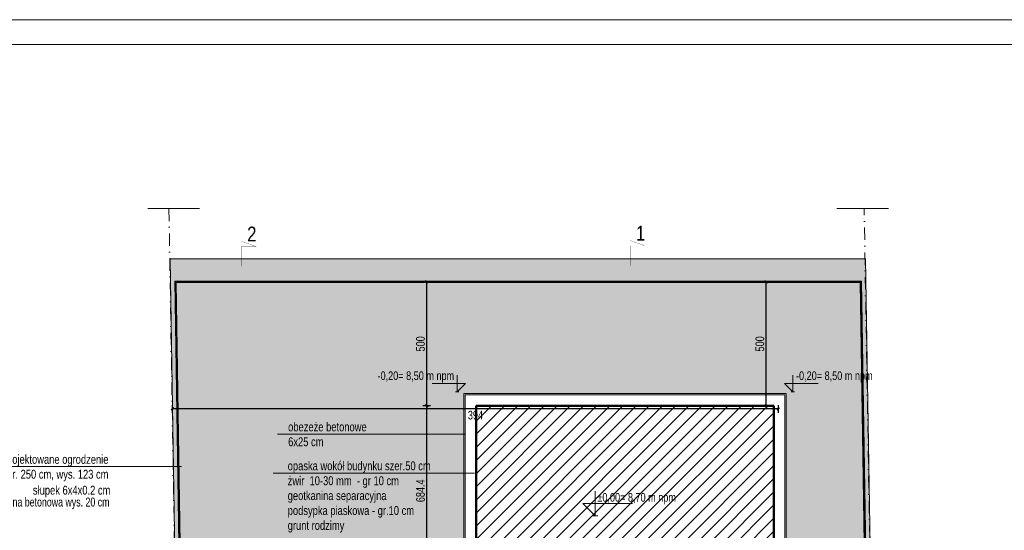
# Model space of a CAD drawing. Header units: inches. Extents: x 1156 to 71303, y -52654 to 51.
# Tile 101 of 151: x 59273 to 63242, y -42146 to -40088. Entities that reach past the tile are written whole.
import ezdxf

# ---------------------------------------------------------------- set-up
doc = ezdxf.new("R2010")
doc.units = ezdxf.units.IN
doc.header["$MEASUREMENT"] = 0
doc.linetypes.add('DASHDOT', pattern=[1, 0.5, -0.25, 0, -0.25])
doc.layers.get('0').update_dxf_attribs({"lineweight": 0})
doc.layers.get('Defpoints').update_dxf_attribs({"lineweight": 0})
for name, color, linetype, lineweight in [('--opisy', 7, 'Continuous', 0), ('p-- zero bud', 1, 'Continuous', 0), ('p--koty wysok.-teren', 7, 'Continuous', 0), ('p--linia przekroju I-AB', 116, 'Continuous', 40), ('p--obrzeże bet.', 252, 'Continuous', 0), ('p--szraf trawa', 104, 'Continuous', 0), ('p--wymiary-1-200', 7, 'Continuous', 0), ('p--wymiary-1-50', 5, 'Continuous', 0)]:
    doc.layers.add(name, color=color, linetype=linetype, lineweight=lineweight)
doc.styles.add('1-100', font='arial.ttf', dxfattribs={"width": 0.75, "height": 18})
doc.styles.add('1-200', font='arial.ttf', dxfattribs={"width": 0.75, "height": 35})
doc.styles.get("Standard").update_dxf_attribs({"font": 'arial.ttf', "width": 0.75})
doc.linetypes.add('OGRODZENIE1', pattern='A,0.4,-0.06,[143,RODZLIN.shx,S=0.012,R=0,X=0,Y=0],-0.06,0.4', length=0.92)
doc.dimstyles.new('1-200', dxfattribs={"dimtxt": 35, "dimasz": 10, "dimexe": 15, "dimexo": 10, "dimgap": 0.09, "dimtad": 0, "dimdsep": 46, "dimtxsty": '1-200', "dimblk": 'OBLIQUE', "dimcen": 0.09, "dimadec": 0, "dimazin": 0, "dimtfac": 1, "dimtdec": 4, "dimtix": 1, "dimtofl": 0, "dimtmove": 0, "dimatfit": 3, "dimldrblk": 'OBLIQUE', "dimfxl": 15, "dimfxlon": 1, "dimtvp": 0.7, "dimtolj": 1, "dimtzin": 0, "dimarcsym": 0})

# ---------------------------------------------------------------- blocks, each defined once
blk = doc.blocks.new('kota wykoń')
for p, q in [((0, 25), (0, 0)), ((0, 0), (-12.5, 12.5)), ((-12.5, 12.5), (37.5, 12.5))]:
    blk.add_line(p, q)
at = {"lineweight": 0}
blk.add_line((-2.5, 0), (2.5, 0), dxfattribs=at)
blk = doc.blocks.new('_OBLIQUE')
at = {"color": 0, "linetype": 'ByBlock', "lineweight": -2}
for p, q in [((-0.5, -0.5), (0.5, 0.5)), ((0, 0), (0, 0))]:
    blk.add_line(p, q, dxfattribs=at)
blk = doc.blocks.new('*D1609')
at = {"color": 0, "linetype": 'Continuous', "lineweight": -2, "ltscale": 12}
for p, q in [((62296.9, -41144.4), (62266.9, -41144.4)), ((62281.9, -41644.4), (62281.9, -41144.4)), ((62296.9, -41644.4), (62266.9, -41644.4))]:
    blk.add_line(p, q, dxfattribs=at)
at = {"layer": 'Defpoints', "color": 0}
for p in [(62281.9, -41144.4), (62313.4, -41144.4), (62313.4, -41644.4)]:
    blk.add_point(p, dxfattribs=at)
at = {"color": 0, "lineweight": -2, "xscale": 10, "yscale": 10, "zscale": 10}
for p, rotation in [((62281.9, -41144.4), 90), ((62281.9, -41644.4), 270)]:
    blk.add_blockref('_OBLIQUE', p, dxfattribs=dict(at, rotation=rotation))
at = {"color": 0, "linetype": 'Continuous', "ltscale": 12, "insert": (62256.9, -41394.4), "char_height": 35, "attachment_point": 5, "rotation": 90, "style": '1-200'}
blk.add_mtext('\\A1;500', dxfattribs=at)
blk = doc.blocks.new('*D1612')
at = {"layer": 'Defpoints', "color": 0}
for p in [(59889.1, -41656.8), (59889.1, -41719.4), (62331.4, -43736.8)]:
    blk.add_point(p, dxfattribs=at)
at = {"layer": 'p--wymiary-1-200', "color": 0, "linetype": 'Continuous', "lineweight": -2, "ltscale": 12}
for p, q in [((59889.1, -41671.8), (59889.1, -41641.8)), ((62331.4, -41656.8), (59889.1, -41656.8)), ((62331.4, -41671.8), (62331.4, -41641.8))]:
    blk.add_line(p, q, dxfattribs=at)
at = {"layer": 'p--wymiary-1-200', "color": 0, "lineweight": -2, "xscale": 10, "yscale": 10, "zscale": 10, "rotation": 180}
blk.add_blockref('_OBLIQUE', (59889.1, -41656.8), dxfattribs=at)
at = {"layer": 'p--wymiary-1-200', "color": 0, "lineweight": -2, "xscale": 10, "yscale": 10, "zscale": 10}
blk.add_blockref('_OBLIQUE', (62331.4, -41656.8), dxfattribs=at)
at = {"layer": 'p--wymiary-1-200', "color": 0, "linetype": 'Continuous', "ltscale": 12, "insert": (61110.3, -41681.8), "char_height": 35, "attachment_point": 5, "style": '1-200'}
blk.add_mtext('\\A1;394', dxfattribs=at)
blk = doc.blocks.new('*D1646')
at = {"layer": 'Defpoints', "color": 0}
for p in [(60913.8, -41644.4), (61113.4, -41644.4), (61113.4, -42328.8)]:
    blk.add_point(p, dxfattribs=at)
at = {"layer": 'p--wymiary-1-200', "color": 0, "linetype": 'Continuous', "lineweight": -2, "ltscale": 12}
for p, q in [((60928.8, -41644.4), (60898.8, -41644.4)), ((60913.8, -42328.8), (60913.8, -41644.4)), ((60928.8, -42328.8), (60898.8, -42328.8))]:
    blk.add_line(p, q, dxfattribs=at)
at = {"layer": 'p--wymiary-1-200', "color": 0, "lineweight": -2, "xscale": 10, "yscale": 10, "zscale": 10}
for p, rotation in [((60913.8, -41644.4), 90), ((60913.8, -42328.8), 270)]:
    blk.add_blockref('_OBLIQUE', p, dxfattribs=dict(at, rotation=rotation))
at = {"layer": 'p--wymiary-1-200', "color": 0, "linetype": 'Continuous', "ltscale": 12, "insert": (60888.8, -41986.6), "char_height": 35, "attachment_point": 5, "rotation": 90, "style": '1-200'}
blk.add_mtext('\\A1;684.4', dxfattribs=at)
blk = doc.blocks.new('*D1647')
at = {"layer": 'Defpoints', "color": 0}
for p in [(60913.8, -41144.4), (61113.4, -41144.4), (61113.4, -41644.4)]:
    blk.add_point(p, dxfattribs=at)
at = {"layer": 'p--wymiary-1-200', "color": 0, "linetype": 'Continuous', "lineweight": -2, "ltscale": 12}
for p, q in [((60928.8, -41144.4), (60898.8, -41144.4)), ((60913.8, -41644.4), (60913.8, -41144.4)), ((60928.8, -41644.4), (60898.8, -41644.4))]:
    blk.add_line(p, q, dxfattribs=at)
at = {"layer": 'p--wymiary-1-200', "color": 0, "lineweight": -2, "xscale": 10, "yscale": 10, "zscale": 10}
for p, rotation in [((60913.8, -41144.4), 90), ((60913.8, -41644.4), 270)]:
    blk.add_blockref('_OBLIQUE', p, dxfattribs=dict(at, rotation=rotation))
at = {"layer": 'p--wymiary-1-200', "color": 0, "linetype": 'Continuous', "ltscale": 12, "insert": (60888.8, -41394.4), "char_height": 35, "attachment_point": 5, "rotation": 90, "style": '1-200'}
blk.add_mtext('\\A1;500', dxfattribs=at)

msp = doc.modelspace()

# ---------------------------------------------------------------- hatches: boundary and pattern name
at = {"layer": 'p--szraf trawa'}
h = msp.add_hatch(dxfattribs=at)
h.set_pattern_fill('26-Posypka z piasku', color=256, scale=2000000.0)
h.set_pattern_definition([(10, (800000, 1200000), (637500, 2143300), [0, -2000000]), (12, (1400000, 200000), (171000, 2081000), [0, -2000000]), (-3, (0, -200000), (1103300, 1945000), [0, -3000000]), (-82, (200000, 100000), (2370200, -2494400), [0, -1000000]), (23, (0, -100000), (2197200, 5061000), [0, -1600000]), (58, (-400000, -600000), (2437800, 2014200), [0, -1200000]), (79, (-400000, 600000), (-1499800, 1717700), [0, -600000]), (40, (800000, 1200000), (-519500, 2174900), [0, -2000000]), (92, (1400000, 200000), (-2019700, 529800), [0, -2000000]), (-43, (0, -200000), (2095400, 780700), [0, -3000000]), (-12, (200000, 100000), (3154600, 1374100), [0, -1000000]), (63, (0, -100000), (-1570000, 5289000), [0, -1800000]), (6, (-400000, -600000), (3088100, -680900), [0, -1200000]), (138, (-400000, 600000), (-2244800, -400900), [0, -600000])])
edge = h.paths.add_edge_path()
edge.add_line((62742.869, -44778.783), (62682.177, -41051.307))
edge.add_line((62682.177, -41051.307), (59879.631, -41051.97))
edge.add_line((59879.631, -41051.97), (59939.388, -44778.783))
edge.add_line((59939.388, -44778.783), (60055.424, -44778.783))
edge.add_line((60055.424, -44778.783), (60055.424, -44436.783))
edge.add_line((60055.424, -44436.783), (59955.424, -44436.783))
edge.add_line((59955.424, -44436.783), (59955.424, -44170.783))
edge.add_line((59955.424, -44170.783), (60055.424, -44170.783))
edge.add_line((60055.424, -44170.783), (60055.424, -42728.783))
edge.add_line((60055.424, -42728.783), (60413.424, -42728.783))
edge.add_line((60413.424, -42728.783), (60413.424, -42820.783))
edge.add_line((60413.424, -42820.783), (61516.825, -42820.783))
edge.add_line((61516.825, -42820.783), (61516.825, -42378.783))
edge.add_line((61516.825, -42378.783), (61063.425, -42378.783))
edge.add_line((61063.425, -42378.783), (61063.425, -41594.383))
edge.add_line((61063.425, -41594.383), (62363.425, -41594.383))
edge.add_line((62363.425, -41594.383), (62363.425, -42378.783))
edge.add_line((62363.425, -42378.783), (61910.025, -42378.783))
edge.add_line((61910.025, -42378.783), (61910.025, -42820.783))
edge.add_line((61910.025, -42820.783), (62156.424, -42820.783))
edge.add_line((62156.424, -42820.783), (62156.424, -43178.783))
edge.add_arc((62298.424, -43178.783), 142, 180, 270)
edge.add_line((62298.424, -43320.783), (62331.424, -43320.783))
edge.add_line((62331.424, -43320.783), (62331.424, -43736.783))
edge.add_arc((62303.522, -43881.314), 147.2, 79.073609, 182.12898)
edge.add_line((62156.424, -43886.783), (60877.424, -43886.783))
edge.add_line((60877.424, -43886.783), (60877.325, -43984.783))
edge.add_line((60877.325, -43984.783), (60615.424, -43984.783))
edge.add_line((60615.424, -43984.783), (60615.424, -43886.909))
edge.add_arc((60621.444, -44028.827), 142.045, 92.429047, 181.068928)
edge.add_line((60479.424, -44031.476), (60479.424, -44778.783))
edge.add_line((60479.424, -44778.783), (62742.869, -44778.783))
h = msp.add_hatch(dxfattribs=at)
h.set_pattern_fill('26-Posypka z piasku', color=256, scale=50)
h.set_pattern_definition([(10, (20, 30), (15.937785, 53.581592), [0, -50]), (12, (35, 5), (4.27663, 52.026055), [0, -50]), (-3, (0, -5), (27.582536, 48.623078), [0, -75]), (-82, (5, 2.5), (59.25552, -62.36011), [0, -25]), (23, (0, -2.5), (54.93103, 126.52107), [0, -40]), (58, (-10, -15), (60.945147, 50.355626), [0, -30]), (79, (-10, 15), (-37.494908, 42.943356), [0, -15]), (40, (20, 30), (-12.98827, 54.371912), [0, -50]), (92, (35, 5), (-50.493034, 13.245888), [0, -50]), (-43, (0, -5), (52.38376, 19.517726), [0, -75]), (-12, (5, 2.5), (78.865917, 34.353562), [0, -25]), (63, (0, -2.5), (-39.24657, 132.22975), [0, -45]), (6, (-10, -15), (77.202354, -17.023413), [0, -30]), (138, (-10, 15), (-56.120946, -10.021946), [0, -15])])
edge = h.paths.add_edge_path()
edge.add_line((62742.869, -44778.783), (62682.177, -41051.307))
edge.add_line((62682.177, -41051.307), (59879.631, -41051.97))
edge.add_line((59879.631, -41051.97), (59939.388, -44778.783))
edge.add_line((59939.388, -44778.783), (60055.424, -44778.783))
edge.add_line((60055.424, -44778.783), (60055.424, -44436.783))
edge.add_line((60055.424, -44436.783), (59955.424, -44436.783))
edge.add_line((59955.424, -44436.783), (59955.424, -44170.783))
edge.add_line((59955.424, -44170.783), (60055.424, -44170.783))
edge.add_line((60055.424, -44170.783), (60055.424, -42728.783))
edge.add_line((60055.424, -42728.783), (60413.424, -42728.783))
edge.add_line((60413.424, -42728.783), (60413.424, -42820.783))
edge.add_line((60413.424, -42820.783), (61516.825, -42820.783))
edge.add_line((61516.825, -42820.783), (61516.825, -42378.783))
edge.add_line((61516.825, -42378.783), (61063.425, -42378.783))
edge.add_line((61063.425, -42378.783), (61063.425, -41594.383))
edge.add_line((61063.425, -41594.383), (62363.425, -41594.383))
edge.add_line((62363.425, -41594.383), (62363.425, -42378.783))
edge.add_line((62363.425, -42378.783), (61910.025, -42378.783))
edge.add_line((61910.025, -42378.783), (61910.025, -42820.783))
edge.add_line((61910.025, -42820.783), (62156.424, -42820.783))
edge.add_line((62156.424, -42820.783), (62156.424, -43178.783))
edge.add_arc((62298.424, -43178.783), 142, 180, 270)
edge.add_line((62298.424, -43320.783), (62331.424, -43320.783))
edge.add_line((62331.424, -43320.783), (62331.424, -43736.783))
edge.add_arc((62303.522, -43881.314), 147.2, 79.073609, 182.12898)
edge.add_line((62156.424, -43886.783), (60877.424, -43886.783))
edge.add_line((60877.424, -43886.783), (60877.325, -43984.783))
edge.add_line((60877.325, -43984.783), (60615.424, -43984.783))
edge.add_line((60615.424, -43984.783), (60615.424, -43886.909))
edge.add_arc((60621.444, -44028.827), 142.045, 92.429047, 181.068928)
edge.add_line((60479.424, -44031.476), (60479.424, -44778.783))
edge.add_line((60479.424, -44778.783), (62742.869, -44778.783))
at = {"layer": 'p--wymiary-1-50', "linetype": 'Continuous'}
h = msp.add_hatch(dxfattribs=at)
h.set_pattern_fill('ANSI31', scale=300, style=0)
h.set_pattern_definition([(45, (-15785.23, -1083.063), (-26.516504, 26.516504), [])])
h.paths.add_polyline_path([(62313.425, -41644.399), (61113.425, -41644.399), (61113.425, -42328.799), (61522.825, -42328.799), (61522.825, -42208.799), (61904.025, -42208.799), (61904.025, -42328.799), (62313.425, -42328.799)])

# ---------------------------------------------------------------- linework, layer by layer
for p, q in [((60312.027, -41758.811), (61069.425, -41758.811)), ((59171.848, -41888.624), (59925.697, -41888.624)), ((60294.747, -41915.615), (61107.083, -41915.615))]:
    msp.add_line(p, q)
at = {"linetype": 'DASHDOT', "ltscale": 50}
for q in [(62686.713, -42618.794), (62688.297, -42728.783)]:
    msp.add_line((62676.146, -41885.142), q, dxfattribs=at)
for points in [[(57206.706, -46027.805), (65606.706, -46027.805), (65606.706, -40087.805), (57206.706, -40087.805)], [(57606.706, -45927.805), (65506.706, -45927.805), (65506.706, -40187.805), (57606.706, -40187.805)]]:
    msp.add_lwpolyline(points, close=True)
at = {"linetype": 'Continuous', "ltscale": 12}
for points in [[(59789.923, -40849.381), (59998.446, -40849.381)], [(62567.338, -40849.381), (62775.861, -40849.381)], [(62742.869, -44778.783), (62682.177, -41051.307), (59879.631, -41051.97), (59939.388, -44778.783)], [(60083.554, -42731.783), (59922.742, -42731.783), (59898.226, -41141.383), (62666.803, -41141.383), (62691.683, -42731.783), (61773.425, -42731.783)], [(60083.554, -42725.783), (59928.651, -42725.783), (59904.32, -41147.383), (62660.896, -41147.383), (62685.588, -42725.783), (61773.425, -42725.783)], [(61063.425, -42378.783), (61063.425, -41594.383), (62363.425, -41594.383), (62363.425, -42378.783)]]:
    msp.add_lwpolyline(points, dxfattribs=at)
at = {"color": 2, "linetype": 'DASHDOT', "lineweight": 18, "ltscale": 100}
msp.add_lwpolyline([(59874.771, -40849.381), (59939.424, -44778.783), (62742.869, -44778.783), (62677.256, -40849.381)], dxfattribs=at)
at = {"linetype": 'OGRODZENIE1', "ltscale": 20}
msp.add_lwpolyline([(60083.554, -42728.783), (59925.697, -42728.783), (59901.273, -41144.383), (62663.849, -41144.383), (62688.635, -42728.783), (61773.425, -42728.783)], dxfattribs=at)
at = {"layer": 'p--linia przekroju I-AB', "lineweight": 50, "const_width": 1}
for points in [[(60167.414, -41081.947), (60167.414, -41001.926), (60225.468, -41001.926), (60167.414, -40981.104)], [(61734.44, -41078.764), (61734.44, -40998.744), (61792.495, -40998.744), (61734.44, -40977.921)]]:
    msp.add_lwpolyline(points, dxfattribs=at)
at = {"layer": 'p--obrzeże bet.', "linetype": 'Continuous', "ltscale": 35}
for points in [[(61516.825, -42378.783), (61063.425, -42378.783), (61063.425, -41594.383), (62363.425, -41594.383), (62363.425, -42378.783), (61909.425, -42378.783)], [(61516.825, -42372.783), (61069.425, -42372.783), (61069.425, -41600.383), (62357.425, -41600.383), (62357.425, -42372.783), (61909.425, -42372.783)]]:
    msp.add_lwpolyline(points, dxfattribs=at)
at = {"layer": 'p--wymiary-1-50', "color": 7, "linetype": 'Continuous', "lineweight": 50}
msp.add_lwpolyline([(62313.425, -41644.383), (61113.425, -41644.383), (61113.425, -42328.783), (61522.825, -42328.783), (61522.825, -42208.783), (61904.025, -42208.783), (61904.025, -42328.783), (62313.425, -42328.783)], close=True, dxfattribs=at)

# ---------------------------------------------------------------- block references
at = {"layer": 'p-- zero bud', "xscale": 4, "yscale": 4, "zscale": 4.8}
msp.add_blockref('kota wykoń', (61593.096, -42087.891), dxfattribs=at)
at = {"layer": 'p--koty wysok.-teren', "yscale": 2.7, "zscale": 2.7}
for p, xscale in [((61036.954, -41588.17), -2.7), ((62389.896, -41588.17), 2.7)]:
    msp.add_blockref('kota wykoń', p, dxfattribs=dict(at, xscale=xscale))

# ---------------------------------------------------------------- texts
at = {"layer": '--opisy', "char_height": 36, "style": '1-100'}
for s, insert, width, attachment_point in [('obezeże betonowe\\P6x25 cm', (60355.307, -41710.974), 354.3414, 1), ('projektowane ogrodzenie \\Ppanel kratowy, szer. 250 cm, wys. 123 cm', (59631.136, -41841.803), 809.15071, 3), ('opaska wokół budynku szer.50 cm\\Pżwir  10-30 mm  - gr 10 cm\\Pgeotkanina separacyjna\\Ppodsypka piaskowa - gr.10 cm\\Pgrunt rodzimy', (60353.544, -41867.991), 640.50834, 1), ('słupek 6x4x0.2 cm', (59326.377, -41966.038), 331.45584, 1), ('{\\W0.7059;podwalina betonowa wys. 20 cm}', (59635.12, -42013.905), 654.04948, 3)]:
    msp.add_mtext(s, dxfattribs=dict(at, insert=insert, width=width, attachment_point=attachment_point))
at = {"layer": 'p-- zero bud', "insert": (61601.809, -41995.475), "char_height": 50, "width": 2127.66386, "attachment_point": 1, "style": '1-200'}
msp.add_mtext('{\\H0.7x;±0,00= 8,70 m npm}', dxfattribs=at)
at = {"layer": 'p--koty wysok.-teren', "char_height": 35, "width": 466.68592, "style": '1-200'}
for insert, attachment_point in [((61024.404, -41505.19), 3), ((62402.447, -41505.19), 1)]:
    msp.add_mtext('-0,20= 8,50 m npm', dxfattribs=dict(at, insert=insert, attachment_point=attachment_point))
at = {"layer": 'p--linia przekroju I-AB', "char_height": 60, "width": 144.0018, "attachment_point": 9}
for s, insert in [('{\\W0.8;1}', (61794.497, -40978.594)), ('{\\W0.8;2}', (60227.47, -40981.777))]:
    msp.add_mtext(s, dxfattribs=dict(at, insert=insert))

# ---------------------------------------------------------------- dimensions: what is measured, and where the dimension line sits
at = {"linetype": 'Continuous', "ltscale": 12}
dim = msp.add_linear_dim(base=(62281.889, -41144.383), p1=(62313.425, -41644.383), p2=(62313.425, -41144.383), angle=90, dimstyle='1-200', dxfattribs=at)
dim.commit()
dim.dimension.update_dxf_attribs({"geometry": '*D1609', "text_midpoint": (62256.875, -41394.383)})
at = {"layer": 'p--wymiary-1-200', "linetype": 'Continuous', "ltscale": 12}
dim = msp.add_aligned_dim(p1=(61113.425, -41644.383), p2=(61113.425, -41144.383), distance=199.658, dimstyle='1-200', dxfattribs=at)
dim.commit()
dim.dimension.update_dxf_attribs({"geometry": '*D1647', "text_midpoint": (60888.753, -41394.383)})
dim = msp.add_linear_dim(base=(59889.086, -41656.753), p1=(62331.424, -43736.783), p2=(59889.086, -41719.392), text='394', dimstyle='1-200', override={"dimtxt": 35}, dxfattribs=at)
dim.commit()
dim.dimension.update_dxf_attribs({"geometry": '*D1612', "text_midpoint": (61110.255, -41681.768)})
dim = msp.add_linear_dim(base=(60913.767, -41644.383), p1=(61113.425, -42328.783), p2=(61113.425, -41644.383), angle=90, dimstyle='1-200', dxfattribs=at)
dim.commit()
dim.dimension.update_dxf_attribs({"geometry": '*D1646', "text_midpoint": (60888.753, -41986.583)})

doc.saveas('drawing.dxf')
